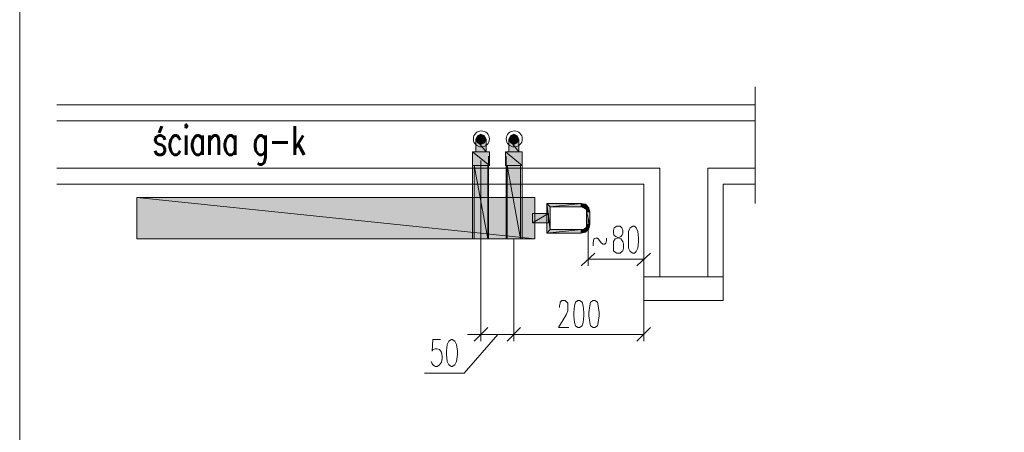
# Model space of a CAD drawing. Header units: millimetres. Extents: x -573548 to 674770, y -210017 to -47794.
# Tile 213 of 234: x 142775 to 144752, y -91111 to -90284. Entities that reach past the tile are written whole.
import ezdxf

# ---------------------------------------------------------------- set-up
doc = ezdxf.new("R2010")
doc.units = ezdxf.units.MM
doc.layers.add('_S_CO_GRZ_PLYT', color=121, linetype='Continuous', lineweight=13)
doc.layers.add('_WENT_OPIS', color=7, linetype='Continuous', lineweight=13)
doc.styles.add('WENT_50', font='simplex.shx', dxfattribs={"width": 0.7, "height": 20})

msp = doc.modelspace()

# ---------------------------------------------------------------- hatches: boundary and pattern name
at = {"lineweight": 9}
h = msp.add_hatch(color=7, dxfattribs=at)
edge = h.paths.add_edge_path(flags=0)
edge.add_spline(control_points=[(143694.7, -90516.6), (143694.7, -90516.6), (143691.3, -90523.3), (143691.3, -90523.3), (143691.3, -90523.3), (143701.5, -90523.3), (143701.5, -90523.3), (143701.5, -90523.3), (143694.7, -90516.6), (143694.7, -90516.6)], knot_values=[0, 0, 0, 0, 1, 1, 1, 2, 2, 2, 3, 3, 3, 3], degree=3, periodic=0)
edge = h.paths.add_edge_path(flags=0)
edge.add_spline(control_points=[(143691.3, -90523.3), (143691.3, -90523.3), (143701.5, -90523.3), (143701.5, -90523.3), (143701.5, -90523.3), (143694.7, -90530.1), (143694.7, -90530.1), (143694.7, -90530.1), (143691.3, -90523.3), (143691.3, -90523.3)], knot_values=[0, 0, 0, 0, 1, 1, 1, 2, 2, 2, 3, 3, 3, 3], degree=3, periodic=0)
edge = h.paths.add_edge_path(flags=0)
edge.add_spline(control_points=[(143701.5, -90523.3), (143701.5, -90523.3), (143694.7, -90530.1), (143694.7, -90530.1), (143694.7, -90530.1), (143701.5, -90533.5), (143701.5, -90533.5), (143701.5, -90533.5), (143701.5, -90523.3), (143701.5, -90523.3)], knot_values=[0, 0, 0, 0, 1, 1, 1, 2, 2, 2, 3, 3, 3, 3], degree=3, periodic=0)
h = msp.add_hatch(color=7, dxfattribs=at)
edge = h.paths.add_edge_path(flags=0)
edge.add_spline(control_points=[(143711.6, -90523.3), (143711.6, -90523.3), (143691.3, -90523.3), (143691.3, -90523.3), (143691.3, -90523.3), (143711.6, -90548.7), (143711.6, -90548.7), (143711.6, -90548.7), (143711.6, -90523.3), (143711.6, -90523.3)], knot_values=[0, 0, 0, 0, 1, 1, 1, 2, 2, 2, 3, 3, 3, 3], degree=3, periodic=0)
edge = h.paths.add_edge_path(flags=0)
edge.add_spline(control_points=[(143691.3, -90523.3), (143691.3, -90523.3), (143711.6, -90548.7), (143711.6, -90548.7), (143711.6, -90548.7), (143691.3, -90548.7), (143691.3, -90548.7), (143691.3, -90548.7), (143691.3, -90523.3), (143691.3, -90523.3)], knot_values=[0, 0, 0, 0, 1, 1, 1, 2, 2, 2, 3, 3, 3, 3], degree=3, periodic=0)
h = msp.add_hatch(color=7, dxfattribs=at)
edge = h.paths.add_edge_path(flags=0)
edge.add_spline(control_points=[(143711.6, -90523.3), (143711.6, -90523.3), (143708.3, -90516.6), (143708.3, -90516.6), (143708.3, -90516.6), (143701.5, -90523.3), (143701.5, -90523.3), (143701.5, -90523.3), (143711.6, -90523.3), (143711.6, -90523.3)], knot_values=[0, 0, 0, 0, 1, 1, 1, 2, 2, 2, 3, 3, 3, 3], degree=3, periodic=0)
edge = h.paths.add_edge_path(flags=0)
edge.add_spline(control_points=[(143708.3, -90516.6), (143708.3, -90516.6), (143701.5, -90523.3), (143701.5, -90523.3), (143701.5, -90523.3), (143701.5, -90513.2), (143701.5, -90513.2), (143701.5, -90513.2), (143708.3, -90516.6), (143708.3, -90516.6)], knot_values=[0, 0, 0, 0, 1, 1, 1, 2, 2, 2, 3, 3, 3, 3], degree=3, periodic=0)
edge = h.paths.add_edge_path(flags=0)
edge.add_spline(control_points=[(143701.5, -90523.3), (143701.5, -90523.3), (143701.5, -90513.2), (143701.5, -90513.2), (143701.5, -90513.2), (143694.7, -90516.6), (143694.7, -90516.6), (143694.7, -90516.6), (143701.5, -90523.3), (143701.5, -90523.3)], knot_values=[0, 0, 0, 0, 1, 1, 1, 2, 2, 2, 3, 3, 3, 3], degree=3, periodic=0)
h = msp.add_hatch(color=7, dxfattribs=at)
edge = h.paths.add_edge_path(flags=0)
edge.add_spline(control_points=[(143701.5, -90525.9), (143700.1, -90525.9), (143698.9, -90524.7), (143698.9, -90523.3), (143698.9, -90521.9), (143700.1, -90520.8), (143701.5, -90520.8), (143701.5, -90520.8), (143701.5, -90520.8), (143701.5, -90520.8), (143702.9, -90520.8), (143704, -90521.9), (143704, -90523.3), (143704, -90524.7), (143702.9, -90525.9), (143701.5, -90525.9), (143701.5, -90525.9), (143701.5, -90525.9), (143701.5, -90525.9)], knot_values=[0, 0, 0, 0, 1, 1, 1, 2, 2, 2, 3, 3, 3, 4, 4, 4, 5, 5, 5, 6, 6, 6, 6], degree=3, periodic=0)
h = msp.add_hatch(color=7, dxfattribs=at)
edge = h.paths.add_edge_path(flags=0)
edge.add_spline(control_points=[(143701.5, -90533.5), (143701.5, -90533.5), (143708.3, -90530.1), (143708.3, -90530.1), (143708.3, -90530.1), (143701.5, -90523.3), (143701.5, -90523.3), (143701.5, -90523.3), (143701.5, -90533.5), (143701.5, -90533.5)], knot_values=[0, 0, 0, 0, 1, 1, 1, 2, 2, 2, 3, 3, 3, 3], degree=3, periodic=0)
edge = h.paths.add_edge_path(flags=0)
edge.add_spline(control_points=[(143708.3, -90530.1), (143708.3, -90530.1), (143701.5, -90523.3), (143701.5, -90523.3), (143701.5, -90523.3), (143711.6, -90523.3), (143711.6, -90523.3), (143711.6, -90523.3), (143708.3, -90530.1), (143708.3, -90530.1)], knot_values=[0, 0, 0, 0, 1, 1, 1, 2, 2, 2, 3, 3, 3, 3], degree=3, periodic=0)
h = msp.add_hatch(color=7, dxfattribs=at)
edge = h.paths.add_edge_path(flags=0)
edge.add_spline(control_points=[(143760.7, -90516.6), (143760.7, -90516.6), (143757.4, -90523.3), (143757.4, -90523.3), (143757.4, -90523.3), (143767.5, -90523.3), (143767.5, -90523.3), (143767.5, -90523.3), (143760.7, -90516.6), (143760.7, -90516.6)], knot_values=[0, 0, 0, 0, 1, 1, 1, 2, 2, 2, 3, 3, 3, 3], degree=3, periodic=0)
edge = h.paths.add_edge_path(flags=0)
edge.add_spline(control_points=[(143757.4, -90523.3), (143757.4, -90523.3), (143767.5, -90523.3), (143767.5, -90523.3), (143767.5, -90523.3), (143760.7, -90530.1), (143760.7, -90530.1), (143760.7, -90530.1), (143757.4, -90523.3), (143757.4, -90523.3)], knot_values=[0, 0, 0, 0, 1, 1, 1, 2, 2, 2, 3, 3, 3, 3], degree=3, periodic=0)
edge = h.paths.add_edge_path(flags=0)
edge.add_spline(control_points=[(143767.5, -90523.3), (143767.5, -90523.3), (143760.7, -90530.1), (143760.7, -90530.1), (143760.7, -90530.1), (143767.5, -90533.5), (143767.5, -90533.5), (143767.5, -90533.5), (143767.5, -90523.3), (143767.5, -90523.3)], knot_values=[0, 0, 0, 0, 1, 1, 1, 2, 2, 2, 3, 3, 3, 3], degree=3, periodic=0)
h = msp.add_hatch(color=7, dxfattribs=at)
edge = h.paths.add_edge_path(flags=0)
edge.add_spline(control_points=[(143777.7, -90523.3), (143777.7, -90523.3), (143757.4, -90523.3), (143757.4, -90523.3), (143757.4, -90523.3), (143777.7, -90548.7), (143777.7, -90548.7), (143777.7, -90548.7), (143777.7, -90523.3), (143777.7, -90523.3)], knot_values=[0, 0, 0, 0, 1, 1, 1, 2, 2, 2, 3, 3, 3, 3], degree=3, periodic=0)
edge = h.paths.add_edge_path(flags=0)
edge.add_spline(control_points=[(143757.4, -90523.3), (143757.4, -90523.3), (143777.7, -90548.7), (143777.7, -90548.7), (143777.7, -90548.7), (143757.4, -90548.7), (143757.4, -90548.7), (143757.4, -90548.7), (143757.4, -90523.3), (143757.4, -90523.3)], knot_values=[0, 0, 0, 0, 1, 1, 1, 2, 2, 2, 3, 3, 3, 3], degree=3, periodic=0)
h = msp.add_hatch(color=7, dxfattribs=at)
edge = h.paths.add_edge_path(flags=0)
edge.add_spline(control_points=[(143777.7, -90523.3), (143777.7, -90523.3), (143774.3, -90516.6), (143774.3, -90516.6), (143774.3, -90516.6), (143767.5, -90523.3), (143767.5, -90523.3), (143767.5, -90523.3), (143777.7, -90523.3), (143777.7, -90523.3)], knot_values=[0, 0, 0, 0, 1, 1, 1, 2, 2, 2, 3, 3, 3, 3], degree=3, periodic=0)
edge = h.paths.add_edge_path(flags=0)
edge.add_spline(control_points=[(143774.3, -90516.6), (143774.3, -90516.6), (143767.5, -90523.3), (143767.5, -90523.3), (143767.5, -90523.3), (143767.5, -90513.2), (143767.5, -90513.2), (143767.5, -90513.2), (143774.3, -90516.6), (143774.3, -90516.6)], knot_values=[0, 0, 0, 0, 1, 1, 1, 2, 2, 2, 3, 3, 3, 3], degree=3, periodic=0)
edge = h.paths.add_edge_path(flags=0)
edge.add_spline(control_points=[(143767.5, -90523.3), (143767.5, -90523.3), (143767.5, -90513.2), (143767.5, -90513.2), (143767.5, -90513.2), (143760.7, -90516.6), (143760.7, -90516.6), (143760.7, -90516.6), (143767.5, -90523.3), (143767.5, -90523.3)], knot_values=[0, 0, 0, 0, 1, 1, 1, 2, 2, 2, 3, 3, 3, 3], degree=3, periodic=0)
h = msp.add_hatch(color=7, dxfattribs=at)
edge = h.paths.add_edge_path(flags=0)
edge.add_spline(control_points=[(143767.5, -90525.9), (143766.1, -90525.9), (143765, -90524.7), (143765, -90523.3), (143765, -90521.9), (143766.1, -90520.8), (143767.5, -90520.8), (143767.5, -90520.8), (143767.5, -90520.8), (143767.5, -90520.8), (143768.9, -90520.8), (143770.1, -90521.9), (143770.1, -90523.3), (143770.1, -90524.7), (143768.9, -90525.9), (143767.5, -90525.9), (143767.5, -90525.9), (143767.5, -90525.9), (143767.5, -90525.9)], knot_values=[0, 0, 0, 0, 1, 1, 1, 2, 2, 2, 3, 3, 3, 4, 4, 4, 5, 5, 5, 6, 6, 6, 6], degree=3, periodic=0)
h = msp.add_hatch(color=7, dxfattribs=at)
edge = h.paths.add_edge_path(flags=0)
edge.add_spline(control_points=[(143767.5, -90533.5), (143767.5, -90533.5), (143774.3, -90530.1), (143774.3, -90530.1), (143774.3, -90530.1), (143767.5, -90523.3), (143767.5, -90523.3), (143767.5, -90523.3), (143767.5, -90533.5), (143767.5, -90533.5)], knot_values=[0, 0, 0, 0, 1, 1, 1, 2, 2, 2, 3, 3, 3, 3], degree=3, periodic=0)
edge = h.paths.add_edge_path(flags=0)
edge.add_spline(control_points=[(143774.3, -90530.1), (143774.3, -90530.1), (143767.5, -90523.3), (143767.5, -90523.3), (143767.5, -90523.3), (143777.7, -90523.3), (143777.7, -90523.3), (143777.7, -90523.3), (143774.3, -90530.1), (143774.3, -90530.1)], knot_values=[0, 0, 0, 0, 1, 1, 1, 2, 2, 2, 3, 3, 3, 3], degree=3, periodic=0)
h = msp.add_hatch(color=7, dxfattribs=at)
edge = h.paths.add_edge_path(flags=0)
edge.add_spline(control_points=[(143718.4, -90548.7), (143718.4, -90548.7), (143684.5, -90548.7), (143684.5, -90548.7), (143684.5, -90548.7), (143718.4, -90575.8), (143718.4, -90575.8), (143718.4, -90575.8), (143718.4, -90548.7), (143718.4, -90548.7)], knot_values=[0, 0, 0, 0, 1, 1, 1, 2, 2, 2, 3, 3, 3, 3], degree=3, periodic=0)
edge = h.paths.add_edge_path(flags=0)
edge.add_spline(control_points=[(143684.5, -90548.7), (143684.5, -90548.7), (143718.4, -90575.8), (143718.4, -90575.8), (143718.4, -90575.8), (143684.5, -90575.8), (143684.5, -90575.8), (143684.5, -90575.8), (143684.5, -90548.7), (143684.5, -90548.7)], knot_values=[0, 0, 0, 0, 1, 1, 1, 2, 2, 2, 3, 3, 3, 3], degree=3, periodic=0)
h = msp.add_hatch(color=7, dxfattribs=at)
edge = h.paths.add_edge_path(flags=0)
edge.add_spline(control_points=[(143784.5, -90548.7), (143784.5, -90548.7), (143750.6, -90548.7), (143750.6, -90548.7), (143750.6, -90548.7), (143784.5, -90575.8), (143784.5, -90575.8), (143784.5, -90575.8), (143784.5, -90548.7), (143784.5, -90548.7)], knot_values=[0, 0, 0, 0, 1, 1, 1, 2, 2, 2, 3, 3, 3, 3], degree=3, periodic=0)
edge = h.paths.add_edge_path(flags=0)
edge.add_spline(control_points=[(143750.6, -90548.7), (143750.6, -90548.7), (143784.5, -90575.8), (143784.5, -90575.8), (143784.5, -90575.8), (143750.6, -90575.8), (143750.6, -90575.8), (143750.6, -90575.8), (143750.6, -90548.7), (143750.6, -90548.7)], knot_values=[0, 0, 0, 0, 1, 1, 1, 2, 2, 2, 3, 3, 3, 3], degree=3, periodic=0)
h = msp.add_hatch(color=1, dxfattribs=at)
edge = h.paths.add_edge_path(flags=0)
edge.add_spline(control_points=[(143687.9, -90723.1), (143687.9, -90723.1), (143715, -90723.1), (143715, -90723.1), (143715, -90723.1), (143687.9, -90575.8), (143687.9, -90575.8), (143687.9, -90575.8), (143687.9, -90723.1), (143687.9, -90723.1)], knot_values=[0, 0, 0, 0, 1, 1, 1, 2, 2, 2, 3, 3, 3, 3], degree=3, periodic=0)
edge = h.paths.add_edge_path(flags=0)
edge.add_spline(control_points=[(143715, -90723.1), (143715, -90723.1), (143687.9, -90575.8), (143687.9, -90575.8), (143687.9, -90575.8), (143715, -90575.8), (143715, -90575.8), (143715, -90575.8), (143715, -90723.1), (143715, -90723.1)], knot_values=[0, 0, 0, 0, 1, 1, 1, 2, 2, 2, 3, 3, 3, 3], degree=3, periodic=0)
h = msp.add_hatch(color=5, dxfattribs=at)
edge = h.paths.add_edge_path(flags=0)
edge.add_spline(control_points=[(143781.1, -90575.8), (143781.1, -90575.8), (143754, -90575.8), (143754, -90575.8), (143754, -90575.8), (143781.1, -90723.1), (143781.1, -90723.1), (143781.1, -90723.1), (143781.1, -90575.8), (143781.1, -90575.8)], knot_values=[0, 0, 0, 0, 1, 1, 1, 2, 2, 2, 3, 3, 3, 3], degree=3, periodic=0)
edge = h.paths.add_edge_path(flags=0)
edge.add_spline(control_points=[(143754, -90575.8), (143754, -90575.8), (143781.1, -90723.1), (143781.1, -90723.1), (143781.1, -90723.1), (143754, -90723.1), (143754, -90723.1), (143754, -90723.1), (143754, -90575.8), (143754, -90575.8)], knot_values=[0, 0, 0, 0, 1, 1, 1, 2, 2, 2, 3, 3, 3, 3], degree=3, periodic=0)
at = {"layer": '_S_CO_GRZ_PLYT', "lineweight": 9}
h = msp.add_hatch(color=256, dxfattribs=at)
edge = h.paths.add_edge_path(flags=0)
edge.add_spline(control_points=[(143010.6, -90723.1), (143010.6, -90723.1), (143809.9, -90723.1), (143809.9, -90723.1), (143809.9, -90723.1), (143010.6, -90640.2), (143010.6, -90640.2), (143010.6, -90640.2), (143010.6, -90723.1), (143010.6, -90723.1)], knot_values=[0, 0, 0, 0, 1, 1, 1, 2, 2, 2, 3, 3, 3, 3], degree=3, periodic=0)
edge = h.paths.add_edge_path(flags=0)
edge.add_spline(control_points=[(143809.9, -90723.1), (143809.9, -90723.1), (143010.6, -90640.2), (143010.6, -90640.2), (143010.6, -90640.2), (143809.9, -90640.2), (143809.9, -90640.2), (143809.9, -90640.2), (143809.9, -90723.1), (143809.9, -90723.1)], knot_values=[0, 0, 0, 0, 1, 1, 1, 2, 2, 2, 3, 3, 3, 3], degree=3, periodic=0)
h = msp.add_hatch(color=256, dxfattribs=at)
edge = h.paths.add_edge_path(flags=0)
edge.add_spline(control_points=[(143903, -90658.8), (143903, -90658.8), (143903, -90652), (143903, -90652), (143903, -90652), (143840.3, -90658.8), (143840.3, -90658.8), (143840.3, -90658.8), (143903, -90658.8), (143903, -90658.8)], knot_values=[0, 0, 0, 0, 1, 1, 1, 2, 2, 2, 3, 3, 3, 3], degree=3, periodic=0)
edge = h.paths.add_edge_path(flags=0)
edge.add_spline(control_points=[(143903, -90652), (143903, -90652), (143840.3, -90658.8), (143840.3, -90658.8), (143840.3, -90658.8), (143833.6, -90652), (143833.6, -90652), (143833.6, -90652), (143903, -90652), (143903, -90652)], knot_values=[0, 0, 0, 0, 1, 1, 1, 2, 2, 2, 3, 3, 3, 3], degree=3, periodic=0)
edge = h.paths.add_edge_path(flags=0)
edge.add_spline(control_points=[(143840.3, -90658.8), (143840.3, -90658.8), (143833.6, -90652), (143833.6, -90652), (143833.6, -90652), (143840.3, -90704.5), (143840.3, -90704.5), (143840.3, -90704.5), (143840.3, -90658.8), (143840.3, -90658.8)], knot_values=[0, 0, 0, 0, 1, 1, 1, 2, 2, 2, 3, 3, 3, 3], degree=3, periodic=0)
edge = h.paths.add_edge_path(flags=0)
edge.add_spline(control_points=[(143833.6, -90652), (143833.6, -90652), (143840.3, -90704.5), (143840.3, -90704.5), (143840.3, -90704.5), (143833.6, -90711.3), (143833.6, -90711.3), (143833.6, -90711.3), (143833.6, -90652), (143833.6, -90652)], knot_values=[0, 0, 0, 0, 1, 1, 1, 2, 2, 2, 3, 3, 3, 3], degree=3, periodic=0)
edge = h.paths.add_edge_path(flags=0)
edge.add_spline(control_points=[(143840.3, -90704.5), (143840.3, -90704.5), (143833.6, -90711.3), (143833.6, -90711.3), (143833.6, -90711.3), (143903, -90704.5), (143903, -90704.5), (143903, -90704.5), (143840.3, -90704.5), (143840.3, -90704.5)], knot_values=[0, 0, 0, 0, 1, 1, 1, 2, 2, 2, 3, 3, 3, 3], degree=3, periodic=0)
edge = h.paths.add_edge_path(flags=0)
edge.add_spline(control_points=[(143833.6, -90711.3), (143833.6, -90711.3), (143903, -90704.5), (143903, -90704.5), (143903, -90704.5), (143903, -90711.3), (143903, -90711.3), (143903, -90711.3), (143833.6, -90711.3), (143833.6, -90711.3)], knot_values=[0, 0, 0, 0, 1, 1, 1, 2, 2, 2, 3, 3, 3, 3], degree=3, periodic=0)
h = msp.add_hatch(color=256, dxfattribs=at)
edge = h.paths.add_edge_path(flags=0)
edge.add_spline(control_points=[(143919.9, -90669), (143919.9, -90669), (143913.1, -90669), (143913.1, -90669), (143913.1, -90669), (143918.2, -90660.5), (143918.2, -90660.5), (143918.2, -90660.5), (143919.9, -90669), (143919.9, -90669)], knot_values=[0, 0, 0, 0, 1, 1, 1, 2, 2, 2, 3, 3, 3, 3], degree=3, periodic=0)
edge = h.paths.add_edge_path(flags=0)
edge.add_spline(control_points=[(143913.1, -90669), (143913.1, -90669), (143918.2, -90660.5), (143918.2, -90660.5), (143918.2, -90660.5), (143913.1, -90663.9), (143913.1, -90663.9), (143913.1, -90663.9), (143913.1, -90669), (143913.1, -90669)], knot_values=[0, 0, 0, 0, 1, 1, 1, 2, 2, 2, 3, 3, 3, 3], degree=3, periodic=0)
edge = h.paths.add_edge_path(flags=0)
edge.add_spline(control_points=[(143918.2, -90660.5), (143918.2, -90660.5), (143913.1, -90663.9), (143913.1, -90663.9), (143913.1, -90663.9), (143911.5, -90653.7), (143911.5, -90653.7), (143911.5, -90653.7), (143918.2, -90660.5), (143918.2, -90660.5)], knot_values=[0, 0, 0, 0, 1, 1, 1, 2, 2, 2, 3, 3, 3, 3], degree=3, periodic=0)
edge = h.paths.add_edge_path(flags=0)
edge.add_spline(control_points=[(143913.1, -90663.9), (143913.1, -90663.9), (143911.5, -90653.7), (143911.5, -90653.7), (143911.5, -90653.7), (143908.1, -90660.5), (143908.1, -90660.5), (143908.1, -90660.5), (143913.1, -90663.9), (143913.1, -90663.9)], knot_values=[0, 0, 0, 0, 1, 1, 1, 2, 2, 2, 3, 3, 3, 3], degree=3, periodic=0)
edge = h.paths.add_edge_path(flags=0)
edge.add_spline(control_points=[(143911.5, -90653.7), (143911.5, -90653.7), (143908.1, -90660.5), (143908.1, -90660.5), (143908.1, -90660.5), (143903, -90652), (143903, -90652), (143903, -90652), (143911.5, -90653.7), (143911.5, -90653.7)], knot_values=[0, 0, 0, 0, 1, 1, 1, 2, 2, 2, 3, 3, 3, 3], degree=3, periodic=0)
edge = h.paths.add_edge_path(flags=0)
edge.add_spline(control_points=[(143908.1, -90660.5), (143908.1, -90660.5), (143903, -90652), (143903, -90652), (143903, -90652), (143903, -90658.8), (143903, -90658.8), (143903, -90658.8), (143908.1, -90660.5), (143908.1, -90660.5)], knot_values=[0, 0, 0, 0, 1, 1, 1, 2, 2, 2, 3, 3, 3, 3], degree=3, periodic=0)
h = msp.add_hatch(color=256, dxfattribs=at)
edge = h.paths.add_edge_path(flags=0)
edge.add_spline(control_points=[(143913.1, -90694.4), (143913.1, -90694.4), (143919.9, -90694.4), (143919.9, -90694.4), (143919.9, -90694.4), (143913.1, -90669), (143913.1, -90669), (143913.1, -90669), (143913.1, -90694.4), (143913.1, -90694.4)], knot_values=[0, 0, 0, 0, 1, 1, 1, 2, 2, 2, 3, 3, 3, 3], degree=3, periodic=0)
edge = h.paths.add_edge_path(flags=0)
edge.add_spline(control_points=[(143919.9, -90694.4), (143919.9, -90694.4), (143913.1, -90669), (143913.1, -90669), (143913.1, -90669), (143919.9, -90669), (143919.9, -90669), (143919.9, -90669), (143919.9, -90694.4), (143919.9, -90694.4)], knot_values=[0, 0, 0, 0, 1, 1, 1, 2, 2, 2, 3, 3, 3, 3], degree=3, periodic=0)
h = msp.add_hatch(color=256, dxfattribs=at)
edge = h.paths.add_edge_path(flags=0)
edge.add_spline(control_points=[(143804.8, -90672.3), (143804.8, -90672.3), (143804.8, -90691), (143804.8, -90691), (143804.8, -90691), (143836.9, -90672.3), (143836.9, -90672.3), (143836.9, -90672.3), (143804.8, -90672.3), (143804.8, -90672.3)], knot_values=[0, 0, 0, 0, 1, 1, 1, 2, 2, 2, 3, 3, 3, 3], degree=3, periodic=0)
edge = h.paths.add_edge_path(flags=0)
edge.add_spline(control_points=[(143804.8, -90691), (143804.8, -90691), (143836.9, -90672.3), (143836.9, -90672.3), (143836.9, -90672.3), (143836.9, -90691), (143836.9, -90691), (143836.9, -90691), (143804.8, -90691), (143804.8, -90691)], knot_values=[0, 0, 0, 0, 1, 1, 1, 2, 2, 2, 3, 3, 3, 3], degree=3, periodic=0)
h = msp.add_hatch(color=256, dxfattribs=at)
edge = h.paths.add_edge_path(flags=0)
edge.add_spline(control_points=[(143903, -90711.3), (143903, -90711.3), (143903, -90704.5), (143903, -90704.5), (143903, -90704.5), (143911.5, -90709.6), (143911.5, -90709.6), (143911.5, -90709.6), (143903, -90711.3), (143903, -90711.3)], knot_values=[0, 0, 0, 0, 1, 1, 1, 2, 2, 2, 3, 3, 3, 3], degree=3, periodic=0)
edge = h.paths.add_edge_path(flags=0)
edge.add_spline(control_points=[(143903, -90704.5), (143903, -90704.5), (143911.5, -90709.6), (143911.5, -90709.6), (143911.5, -90709.6), (143908.1, -90704.5), (143908.1, -90704.5), (143908.1, -90704.5), (143903, -90704.5), (143903, -90704.5)], knot_values=[0, 0, 0, 0, 1, 1, 1, 2, 2, 2, 3, 3, 3, 3], degree=3, periodic=0)
edge = h.paths.add_edge_path(flags=0)
edge.add_spline(control_points=[(143911.5, -90709.6), (143911.5, -90709.6), (143908.1, -90704.5), (143908.1, -90704.5), (143908.1, -90704.5), (143918.2, -90702.8), (143918.2, -90702.8), (143918.2, -90702.8), (143911.5, -90709.6), (143911.5, -90709.6)], knot_values=[0, 0, 0, 0, 1, 1, 1, 2, 2, 2, 3, 3, 3, 3], degree=3, periodic=0)
edge = h.paths.add_edge_path(flags=0)
edge.add_spline(control_points=[(143908.1, -90704.5), (143908.1, -90704.5), (143918.2, -90702.8), (143918.2, -90702.8), (143918.2, -90702.8), (143913.1, -90699.4), (143913.1, -90699.4), (143913.1, -90699.4), (143908.1, -90704.5), (143908.1, -90704.5)], knot_values=[0, 0, 0, 0, 1, 1, 1, 2, 2, 2, 3, 3, 3, 3], degree=3, periodic=0)
edge = h.paths.add_edge_path(flags=0)
edge.add_spline(control_points=[(143918.2, -90702.8), (143918.2, -90702.8), (143913.1, -90699.4), (143913.1, -90699.4), (143913.1, -90699.4), (143919.9, -90694.4), (143919.9, -90694.4), (143919.9, -90694.4), (143918.2, -90702.8), (143918.2, -90702.8)], knot_values=[0, 0, 0, 0, 1, 1, 1, 2, 2, 2, 3, 3, 3, 3], degree=3, periodic=0)
edge = h.paths.add_edge_path(flags=0)
edge.add_spline(control_points=[(143913.1, -90699.4), (143913.1, -90699.4), (143919.9, -90694.4), (143919.9, -90694.4), (143919.9, -90694.4), (143913.1, -90694.4), (143913.1, -90694.4), (143913.1, -90694.4), (143913.1, -90699.4), (143913.1, -90699.4)], knot_values=[0, 0, 0, 0, 1, 1, 1, 2, 2, 2, 3, 3, 3, 3], degree=3, periodic=0)

# ---------------------------------------------------------------- linework, layer by layer
at = {"color": 7, "lineweight": 9, "elevation": 0}
for points in [[(146392.2, -89812.1), (146392.2, -93796.5), (142775.2, -93796.5), (142775.2, -89812.1)], [(143684.5, -90557.2), (143684.5, -90723.1)], [(143701.5, -90565.7), (143701.5, -90928)], [(143716.7, -90557.2), (143716.7, -90723.1)], [(143752.3, -90557.2), (143752.3, -90723.1)], [(143784.5, -90557.2), (143784.5, -90723.1)], [(143916.5, -90682.5), (143916.5, -90777.3)], [(143767.5, -90723.1), (143767.5, -90928)], [(143926.7, -90736.7), (143926.7, -90731.6), (143928.4, -90723.1), (143931.8, -90721.4), (143935.2, -90721.4), (143936.9, -90723.1), (143943.6, -90731.6), (143947, -90733.3), (143950.4, -90733.3), (143952.1, -90731.6), (143953.8, -90726.5), (143953.8, -90721.4)], [(143930.1, -90751.9), (143903, -90777.3)], [(143916.5, -90763.8), (144028.3, -90763.8)], [(144014.7, -90777.3), (144041.8, -90751.9)], [(144028.3, -90750.2), (144028.3, -90777.3)], [(144028.3, -90770.6), (144028.3, -90928)], [(143859, -90860.3), (143859, -90856.9), (143860.7, -90851.8), (143860.7, -90850.1), (143864, -90846.8), (143870.8, -90846.8), (143874.2, -90850.1), (143875.9, -90851.8), (143875.9, -90856.9), (143875.9, -90862), (143875.9, -90867.1), (143872.5, -90875.5), (143857.3, -90900.9), (143877.6, -90900.9)], [(143767.5, -90877.2), (143767.5, -90928)], [(143687.9, -90928), (143715, -90900.9)], [(143781.1, -90900.9), (143754, -90928)], [(143781.1, -90900.9), (143754, -90928)], [(144014.7, -90928), (144041.8, -90900.9)], [(143735.3, -90914.5), (143667.6, -90992.4), (143588, -90992.4)], [(143620.2, -90924.6), (143605, -90924.6), (143603.3, -90948.4), (143605, -90945), (143610, -90943.3), (143613.4, -90943.3), (143618.5, -90945), (143621.9, -90950), (143623.6, -90958.5), (143623.6, -90963.6), (143621.9, -90970.4), (143618.5, -90975.4), (143613.4, -90978.8), (143610, -90978.8), (143605, -90975.4), (143603.3, -90973.8), (143601.6, -90968.7)], [(143701.5, -90914.5), (143674.4, -90914.5)], [(143767.5, -90914.5), (143794.6, -90914.5)], [(143767.5, -90914.5), (144028.3, -90914.5)]]:
    msp.add_lwpolyline(points, dxfattribs=at)
at = {"color": 9, "lineweight": 9, "elevation": 0}
for points in [[(144251.8, -90652), (144251.8, -90418.3)], [(144251.8, -90453.9), (142849.7, -90453.9)], [(144251.8, -90486.1), (142849.7, -90486.1)], [(144060.5, -90580.9), (142849.7, -90580.9)], [(144060.5, -90580.9), (144060.5, -90799.3)], [(144157, -90580.9), (144157, -90799.3)], [(144251.8, -90580.9), (144157, -90580.9), (144157, -90799.3), (144157, -90580.9)], [(144028.3, -90613.1), (142849.7, -90613.1)], [(144028.3, -90613.1), (144028.3, -90846.8)], [(144187.5, -90613.1), (144187.5, -90846.8)], [(144187.5, -90613.1), (144251.8, -90613.1)]]:
    msp.add_lwpolyline(points, dxfattribs=at)
at = {"color": 7, "lineweight": 9, "elevation": 0}
for points in [[(143974.1, -90697.7), (143969, -90701.1), (143967.3, -90706.2), (143967.3, -90711.3), (143969, -90716.4), (143972.4, -90718.1), (143979.2, -90721.4), (143982.6, -90723.1), (143986, -90728.2), (143987.7, -90733.3), (143987.7, -90741.8), (143986, -90746.8), (143984.3, -90748.5), (143980.9, -90751.9), (143974.1, -90751.9), (143969, -90748.5), (143967.3, -90746.8), (143967.3, -90741.8), (143967.3, -90733.3), (143967.3, -90728.2), (143970.7, -90723.1), (143975.8, -90721.4), (143982.6, -90718.1), (143984.3, -90716.4), (143986, -90711.3), (143986, -90706.2), (143984.3, -90701.1), (143980.9, -90697.7)], [(144006.3, -90697.7), (144001.2, -90701.1), (143997.8, -90707.9), (143997.8, -90721.4), (143997.8, -90728.2), (143997.8, -90741.8), (144001.2, -90748.5), (144006.3, -90751.9), (144009.7, -90751.9), (144013.1, -90748.5), (144016.4, -90741.8), (144018.1, -90728.2), (144018.1, -90721.4), (144016.4, -90707.9), (144013.1, -90701.1), (144009.7, -90697.7)], [(143896.2, -90846.8), (143891.1, -90850.1), (143889.4, -90856.9), (143887.7, -90870.5), (143887.7, -90877.2), (143889.4, -90890.8), (143891.1, -90897.6), (143896.2, -90900.9), (143899.6, -90900.9), (143904.7, -90897.6), (143906.4, -90890.8), (143908.1, -90877.2), (143908.1, -90870.5), (143906.4, -90856.9), (143904.7, -90850.1), (143899.6, -90846.8)], [(143926.7, -90846.8), (143921.6, -90850.1), (143919.9, -90856.9), (143918.2, -90870.5), (143918.2, -90877.2), (143919.9, -90890.8), (143921.6, -90897.6), (143926.7, -90900.9), (143930.1, -90900.9), (143935.2, -90897.6), (143936.9, -90890.8), (143938.5, -90877.2), (143938.5, -90870.5), (143936.9, -90856.9), (143935.2, -90850.1), (143930.1, -90846.8)], [(143642.2, -90924.6), (143637.1, -90928), (143633.7, -90934.8), (143632.1, -90948.4), (143632.1, -90955.1), (143633.7, -90968.7), (143637.1, -90975.4), (143642.2, -90978.8), (143643.9, -90978.8), (143649, -90975.4), (143652.4, -90968.7), (143654.1, -90955.1), (143654.1, -90948.4), (143652.4, -90934.8), (143649, -90928), (143643.9, -90924.6)], [(143701.5, -90914.5), (143767.5, -90914.5)]]:
    msp.add_lwpolyline(points, close=True, dxfattribs=at)
at = {"color": 9, "lineweight": 9, "elevation": 0}
for points in [[(144028.3, -90799.3), (144187.5, -90799.3)], [(144028.3, -90846.8), (144187.5, -90846.8)]]:
    msp.add_lwpolyline(points, close=True, dxfattribs=at)
at = {"color": 7, "lineweight": 9}
for centre in [(143702.3, -90522.5, 0), (143768.4, -90522.5, 0)]:
    msp.add_circle(centre, 16.1, dxfattribs=at)
for points in [[(143694.7, -90516.6, 0), (143694.7, -90516.6, 0), (143691.3, -90523.3, 0), (143691.3, -90523.3, 0), (143691.3, -90523.3, 0), (143701.5, -90523.3, 0), (143701.5, -90523.3, 0), (143701.5, -90523.3, 0), (143694.7, -90516.6, 0), (143694.7, -90516.6, 0)], [(143691.3, -90523.3, 0), (143691.3, -90523.3, 0), (143701.5, -90523.3, 0), (143701.5, -90523.3, 0), (143701.5, -90523.3, 0), (143694.7, -90530.1, 0), (143694.7, -90530.1, 0), (143694.7, -90530.1, 0), (143691.3, -90523.3, 0), (143691.3, -90523.3, 0)], [(143711.6, -90523.3, 0), (143711.6, -90523.3, 0), (143691.3, -90523.3, 0), (143691.3, -90523.3, 0), (143691.3, -90523.3, 0), (143711.6, -90548.7, 0), (143711.6, -90548.7, 0), (143711.6, -90548.7, 0), (143711.6, -90523.3, 0), (143711.6, -90523.3, 0)], [(143691.3, -90523.3, 0), (143691.3, -90523.3, 0), (143711.6, -90548.7, 0), (143711.6, -90548.7, 0), (143711.6, -90548.7, 0), (143691.3, -90548.7, 0), (143691.3, -90548.7, 0), (143691.3, -90548.7, 0), (143691.3, -90523.3, 0), (143691.3, -90523.3, 0)], [(143701.5, -90523.3, 0), (143701.5, -90523.3, 0), (143701.5, -90513.2, 0), (143701.5, -90513.2, 0), (143701.5, -90513.2, 0), (143694.7, -90516.6, 0), (143694.7, -90516.6, 0), (143694.7, -90516.6, 0), (143701.5, -90523.3, 0), (143701.5, -90523.3, 0)], [(143701.5, -90523.3, 0), (143701.5, -90523.3, 0), (143694.7, -90530.1, 0), (143694.7, -90530.1, 0), (143694.7, -90530.1, 0), (143701.5, -90533.5, 0), (143701.5, -90533.5, 0), (143701.5, -90533.5, 0), (143701.5, -90523.3, 0), (143701.5, -90523.3, 0)], [(143708.3, -90516.6, 0), (143708.3, -90516.6, 0), (143701.5, -90523.3, 0), (143701.5, -90523.3, 0), (143701.5, -90523.3, 0), (143701.5, -90513.2, 0), (143701.5, -90513.2, 0), (143701.5, -90513.2, 0), (143708.3, -90516.6, 0), (143708.3, -90516.6, 0)], [(143711.6, -90523.3, 0), (143711.6, -90523.3, 0), (143708.3, -90516.6, 0), (143708.3, -90516.6, 0), (143708.3, -90516.6, 0), (143701.5, -90523.3, 0), (143701.5, -90523.3, 0), (143701.5, -90523.3, 0), (143711.6, -90523.3, 0), (143711.6, -90523.3, 0)], [(143701.5, -90533.5, 0), (143701.5, -90533.5, 0), (143708.3, -90530.1, 0), (143708.3, -90530.1, 0), (143708.3, -90530.1, 0), (143701.5, -90523.3, 0), (143701.5, -90523.3, 0), (143701.5, -90523.3, 0), (143701.5, -90533.5, 0), (143701.5, -90533.5, 0)], [(143708.3, -90530.1, 0), (143708.3, -90530.1, 0), (143701.5, -90523.3, 0), (143701.5, -90523.3, 0), (143701.5, -90523.3, 0), (143711.6, -90523.3, 0), (143711.6, -90523.3, 0), (143711.6, -90523.3, 0), (143708.3, -90530.1, 0), (143708.3, -90530.1, 0)], [(143760.7, -90516.6, 0), (143760.7, -90516.6, 0), (143757.4, -90523.3, 0), (143757.4, -90523.3, 0), (143757.4, -90523.3, 0), (143767.5, -90523.3, 0), (143767.5, -90523.3, 0), (143767.5, -90523.3, 0), (143760.7, -90516.6, 0), (143760.7, -90516.6, 0)], [(143757.4, -90523.3, 0), (143757.4, -90523.3, 0), (143767.5, -90523.3, 0), (143767.5, -90523.3, 0), (143767.5, -90523.3, 0), (143760.7, -90530.1, 0), (143760.7, -90530.1, 0), (143760.7, -90530.1, 0), (143757.4, -90523.3, 0), (143757.4, -90523.3, 0)], [(143777.7, -90523.3, 0), (143777.7, -90523.3, 0), (143757.4, -90523.3, 0), (143757.4, -90523.3, 0), (143757.4, -90523.3, 0), (143777.7, -90548.7, 0), (143777.7, -90548.7, 0), (143777.7, -90548.7, 0), (143777.7, -90523.3, 0), (143777.7, -90523.3, 0)], [(143757.4, -90523.3, 0), (143757.4, -90523.3, 0), (143777.7, -90548.7, 0), (143777.7, -90548.7, 0), (143777.7, -90548.7, 0), (143757.4, -90548.7, 0), (143757.4, -90548.7, 0), (143757.4, -90548.7, 0), (143757.4, -90523.3, 0), (143757.4, -90523.3, 0)], [(143767.5, -90523.3, 0), (143767.5, -90523.3, 0), (143767.5, -90513.2, 0), (143767.5, -90513.2, 0), (143767.5, -90513.2, 0), (143760.7, -90516.6, 0), (143760.7, -90516.6, 0), (143760.7, -90516.6, 0), (143767.5, -90523.3, 0), (143767.5, -90523.3, 0)], [(143767.5, -90523.3, 0), (143767.5, -90523.3, 0), (143760.7, -90530.1, 0), (143760.7, -90530.1, 0), (143760.7, -90530.1, 0), (143767.5, -90533.5, 0), (143767.5, -90533.5, 0), (143767.5, -90533.5, 0), (143767.5, -90523.3, 0), (143767.5, -90523.3, 0)], [(143774.3, -90516.6, 0), (143774.3, -90516.6, 0), (143767.5, -90523.3, 0), (143767.5, -90523.3, 0), (143767.5, -90523.3, 0), (143767.5, -90513.2, 0), (143767.5, -90513.2, 0), (143767.5, -90513.2, 0), (143774.3, -90516.6, 0), (143774.3, -90516.6, 0)], [(143777.7, -90523.3, 0), (143777.7, -90523.3, 0), (143774.3, -90516.6, 0), (143774.3, -90516.6, 0), (143774.3, -90516.6, 0), (143767.5, -90523.3, 0), (143767.5, -90523.3, 0), (143767.5, -90523.3, 0), (143777.7, -90523.3, 0), (143777.7, -90523.3, 0)], [(143767.5, -90533.5, 0), (143767.5, -90533.5, 0), (143774.3, -90530.1, 0), (143774.3, -90530.1, 0), (143774.3, -90530.1, 0), (143767.5, -90523.3, 0), (143767.5, -90523.3, 0), (143767.5, -90523.3, 0), (143767.5, -90533.5, 0), (143767.5, -90533.5, 0)], [(143774.3, -90530.1, 0), (143774.3, -90530.1, 0), (143767.5, -90523.3, 0), (143767.5, -90523.3, 0), (143767.5, -90523.3, 0), (143777.7, -90523.3, 0), (143777.7, -90523.3, 0), (143777.7, -90523.3, 0), (143774.3, -90530.1, 0), (143774.3, -90530.1, 0)], [(143718.4, -90548.7, 0), (143718.4, -90548.7, 0), (143684.5, -90548.7, 0), (143684.5, -90548.7, 0), (143684.5, -90548.7, 0), (143718.4, -90575.8, 0), (143718.4, -90575.8, 0), (143718.4, -90575.8, 0), (143718.4, -90548.7, 0), (143718.4, -90548.7, 0)], [(143684.5, -90548.7, 0), (143684.5, -90548.7, 0), (143718.4, -90575.8, 0), (143718.4, -90575.8, 0), (143718.4, -90575.8, 0), (143684.5, -90575.8, 0), (143684.5, -90575.8, 0), (143684.5, -90575.8, 0), (143684.5, -90548.7, 0), (143684.5, -90548.7, 0)], [(143784.5, -90548.7, 0), (143784.5, -90548.7, 0), (143750.6, -90548.7, 0), (143750.6, -90548.7, 0), (143750.6, -90548.7, 0), (143784.5, -90575.8, 0), (143784.5, -90575.8, 0), (143784.5, -90575.8, 0), (143784.5, -90548.7, 0), (143784.5, -90548.7, 0)], [(143750.6, -90548.7, 0), (143750.6, -90548.7, 0), (143784.5, -90575.8, 0), (143784.5, -90575.8, 0), (143784.5, -90575.8, 0), (143750.6, -90575.8, 0), (143750.6, -90575.8, 0), (143750.6, -90575.8, 0), (143750.6, -90548.7, 0), (143750.6, -90548.7, 0)], [(143918.2, -90702.8, 0), (143918.2, -90702.8, 0), (143913.1, -90699.4, 0), (143913.1, -90699.4, 0), (143913.1, -90699.4, 0), (143919.9, -90694.4, 0), (143919.9, -90694.4, 0), (143919.9, -90694.4, 0), (143918.2, -90702.8, 0), (143918.2, -90702.8, 0)], [(143913.1, -90699.4, 0), (143913.1, -90699.4, 0), (143919.9, -90694.4, 0), (143919.9, -90694.4, 0), (143919.9, -90694.4, 0), (143913.1, -90694.4, 0), (143913.1, -90694.4, 0), (143913.1, -90694.4, 0), (143913.1, -90699.4, 0), (143913.1, -90699.4, 0)]]:
    msp.add_open_spline(points, degree=3, knots=[0, 0, 0, 0, 1, 1, 1, 2, 2, 2, 3, 3, 3, 3], dxfattribs=at)
at = {"color": 1, "lineweight": 9}
for points in [[(143687.9, -90723.1, 0), (143687.9, -90723.1, 0), (143715, -90723.1, 0), (143715, -90723.1, 0), (143715, -90723.1, 0), (143687.9, -90575.8, 0), (143687.9, -90575.8, 0), (143687.9, -90575.8, 0), (143687.9, -90723.1, 0), (143687.9, -90723.1, 0)], [(143715, -90723.1, 0), (143715, -90723.1, 0), (143687.9, -90575.8, 0), (143687.9, -90575.8, 0), (143687.9, -90575.8, 0), (143715, -90575.8, 0), (143715, -90575.8, 0), (143715, -90575.8, 0), (143715, -90723.1, 0), (143715, -90723.1, 0)]]:
    msp.add_open_spline(points, degree=3, knots=[0, 0, 0, 0, 1, 1, 1, 2, 2, 2, 3, 3, 3, 3], dxfattribs=at)
at = {"color": 5, "lineweight": 9}
for points in [[(143781.1, -90575.8, 0), (143781.1, -90575.8, 0), (143754, -90575.8, 0), (143754, -90575.8, 0), (143754, -90575.8, 0), (143781.1, -90723.1, 0), (143781.1, -90723.1, 0), (143781.1, -90723.1, 0), (143781.1, -90575.8, 0), (143781.1, -90575.8, 0)], [(143754, -90575.8, 0), (143754, -90575.8, 0), (143781.1, -90723.1, 0), (143781.1, -90723.1, 0), (143781.1, -90723.1, 0), (143754, -90723.1, 0), (143754, -90723.1, 0), (143754, -90723.1, 0), (143754, -90575.8, 0), (143754, -90575.8, 0)]]:
    msp.add_open_spline(points, degree=3, knots=[0, 0, 0, 0, 1, 1, 1, 2, 2, 2, 3, 3, 3, 3], dxfattribs=at)
at = {"layer": '_S_CO_GRZ_PLYT', "lineweight": 9, "elevation": 0}
msp.add_lwpolyline([(143809.9, -90640.2), (143809.9, -90723.1), (143010.6, -90723.1), (143010.6, -90640.2)], close=True, dxfattribs=at)
at = {"layer": '_S_CO_GRZ_PLYT', "lineweight": 9}
for points in [[(143010.6, -90723.1, 0), (143010.6, -90723.1, 0), (143809.9, -90723.1, 0), (143809.9, -90723.1, 0), (143809.9, -90723.1, 0), (143010.6, -90640.2, 0), (143010.6, -90640.2, 0), (143010.6, -90640.2, 0), (143010.6, -90723.1, 0), (143010.6, -90723.1, 0)], [(143809.9, -90723.1, 0), (143809.9, -90723.1, 0), (143010.6, -90640.2, 0), (143010.6, -90640.2, 0), (143010.6, -90640.2, 0), (143809.9, -90640.2, 0), (143809.9, -90640.2, 0), (143809.9, -90640.2, 0), (143809.9, -90723.1, 0), (143809.9, -90723.1, 0)], [(143903, -90652, 0), (143903, -90652, 0), (143840.3, -90658.8, 0), (143840.3, -90658.8, 0), (143840.3, -90658.8, 0), (143833.6, -90652, 0), (143833.6, -90652, 0), (143833.6, -90652, 0), (143903, -90652, 0), (143903, -90652, 0)], [(143840.3, -90658.8, 0), (143840.3, -90658.8, 0), (143833.6, -90652, 0), (143833.6, -90652, 0), (143833.6, -90652, 0), (143840.3, -90704.5, 0), (143840.3, -90704.5, 0), (143840.3, -90704.5, 0), (143840.3, -90658.8, 0), (143840.3, -90658.8, 0)], [(143833.6, -90652, 0), (143833.6, -90652, 0), (143840.3, -90704.5, 0), (143840.3, -90704.5, 0), (143840.3, -90704.5, 0), (143833.6, -90711.3, 0), (143833.6, -90711.3, 0), (143833.6, -90711.3, 0), (143833.6, -90652, 0), (143833.6, -90652, 0)], [(143903, -90658.8, 0), (143903, -90658.8, 0), (143903, -90652, 0), (143903, -90652, 0), (143903, -90652, 0), (143840.3, -90658.8, 0), (143840.3, -90658.8, 0), (143840.3, -90658.8, 0), (143903, -90658.8, 0), (143903, -90658.8, 0)], [(143911.5, -90653.7, 0), (143911.5, -90653.7, 0), (143908.1, -90660.5, 0), (143908.1, -90660.5, 0), (143908.1, -90660.5, 0), (143903, -90652, 0), (143903, -90652, 0), (143903, -90652, 0), (143911.5, -90653.7, 0), (143911.5, -90653.7, 0)], [(143908.1, -90660.5, 0), (143908.1, -90660.5, 0), (143903, -90652, 0), (143903, -90652, 0), (143903, -90652, 0), (143903, -90658.8, 0), (143903, -90658.8, 0), (143903, -90658.8, 0), (143908.1, -90660.5, 0), (143908.1, -90660.5, 0)], [(143913.1, -90663.9, 0), (143913.1, -90663.9, 0), (143911.5, -90653.7, 0), (143911.5, -90653.7, 0), (143911.5, -90653.7, 0), (143908.1, -90660.5, 0), (143908.1, -90660.5, 0), (143908.1, -90660.5, 0), (143913.1, -90663.9, 0), (143913.1, -90663.9, 0)], [(143918.2, -90660.5, 0), (143918.2, -90660.5, 0), (143913.1, -90663.9, 0), (143913.1, -90663.9, 0), (143913.1, -90663.9, 0), (143911.5, -90653.7, 0), (143911.5, -90653.7, 0), (143911.5, -90653.7, 0), (143918.2, -90660.5, 0), (143918.2, -90660.5, 0)], [(143919.9, -90669, 0), (143919.9, -90669, 0), (143913.1, -90669, 0), (143913.1, -90669, 0), (143913.1, -90669, 0), (143918.2, -90660.5, 0), (143918.2, -90660.5, 0), (143918.2, -90660.5, 0), (143919.9, -90669, 0), (143919.9, -90669, 0)], [(143913.1, -90669, 0), (143913.1, -90669, 0), (143918.2, -90660.5, 0), (143918.2, -90660.5, 0), (143918.2, -90660.5, 0), (143913.1, -90663.9, 0), (143913.1, -90663.9, 0), (143913.1, -90663.9, 0), (143913.1, -90669, 0), (143913.1, -90669, 0)], [(143913.1, -90694.4, 0), (143913.1, -90694.4, 0), (143919.9, -90694.4, 0), (143919.9, -90694.4, 0), (143919.9, -90694.4, 0), (143913.1, -90669, 0), (143913.1, -90669, 0), (143913.1, -90669, 0), (143913.1, -90694.4, 0), (143913.1, -90694.4, 0)], [(143919.9, -90694.4, 0), (143919.9, -90694.4, 0), (143913.1, -90669, 0), (143913.1, -90669, 0), (143913.1, -90669, 0), (143919.9, -90669, 0), (143919.9, -90669, 0), (143919.9, -90669, 0), (143919.9, -90694.4, 0), (143919.9, -90694.4, 0)], [(143804.8, -90672.3, 0), (143804.8, -90672.3, 0), (143804.8, -90691, 0), (143804.8, -90691, 0), (143804.8, -90691, 0), (143836.9, -90672.3, 0), (143836.9, -90672.3, 0), (143836.9, -90672.3, 0), (143804.8, -90672.3, 0), (143804.8, -90672.3, 0)], [(143804.8, -90691, 0), (143804.8, -90691, 0), (143836.9, -90672.3, 0), (143836.9, -90672.3, 0), (143836.9, -90672.3, 0), (143836.9, -90691, 0), (143836.9, -90691, 0), (143836.9, -90691, 0), (143804.8, -90691, 0), (143804.8, -90691, 0)], [(143840.3, -90704.5, 0), (143840.3, -90704.5, 0), (143833.6, -90711.3, 0), (143833.6, -90711.3, 0), (143833.6, -90711.3, 0), (143903, -90704.5, 0), (143903, -90704.5, 0), (143903, -90704.5, 0), (143840.3, -90704.5, 0), (143840.3, -90704.5, 0)], [(143833.6, -90711.3, 0), (143833.6, -90711.3, 0), (143903, -90704.5, 0), (143903, -90704.5, 0), (143903, -90704.5, 0), (143903, -90711.3, 0), (143903, -90711.3, 0), (143903, -90711.3, 0), (143833.6, -90711.3, 0), (143833.6, -90711.3, 0)], [(143903, -90711.3, 0), (143903, -90711.3, 0), (143903, -90704.5, 0), (143903, -90704.5, 0), (143903, -90704.5, 0), (143911.5, -90709.6, 0), (143911.5, -90709.6, 0), (143911.5, -90709.6, 0), (143903, -90711.3, 0), (143903, -90711.3, 0)], [(143903, -90704.5, 0), (143903, -90704.5, 0), (143911.5, -90709.6, 0), (143911.5, -90709.6, 0), (143911.5, -90709.6, 0), (143908.1, -90704.5, 0), (143908.1, -90704.5, 0), (143908.1, -90704.5, 0), (143903, -90704.5, 0), (143903, -90704.5, 0)], [(143908.1, -90704.5, 0), (143908.1, -90704.5, 0), (143918.2, -90702.8, 0), (143918.2, -90702.8, 0), (143918.2, -90702.8, 0), (143913.1, -90699.4, 0), (143913.1, -90699.4, 0), (143913.1, -90699.4, 0), (143908.1, -90704.5, 0), (143908.1, -90704.5, 0)], [(143911.5, -90709.6, 0), (143911.5, -90709.6, 0), (143908.1, -90704.5, 0), (143908.1, -90704.5, 0), (143908.1, -90704.5, 0), (143918.2, -90702.8, 0), (143918.2, -90702.8, 0), (143918.2, -90702.8, 0), (143911.5, -90709.6, 0), (143911.5, -90709.6, 0)]]:
    msp.add_open_spline(points, degree=3, knots=[0, 0, 0, 0, 1, 1, 1, 2, 2, 2, 3, 3, 3, 3], dxfattribs=at)

# ---------------------------------------------------------------- texts
at = {"layer": '_WENT_OPIS', "lineweight": 9, "ltscale": 100, "insert": (143349.9, -90496.8, 0), "char_height": 57.6, "attachment_point": 3, "style": 'WENT_50'}
msp.add_mtext('ściana g-k', dxfattribs=at)

doc.saveas('drawing.dxf')
